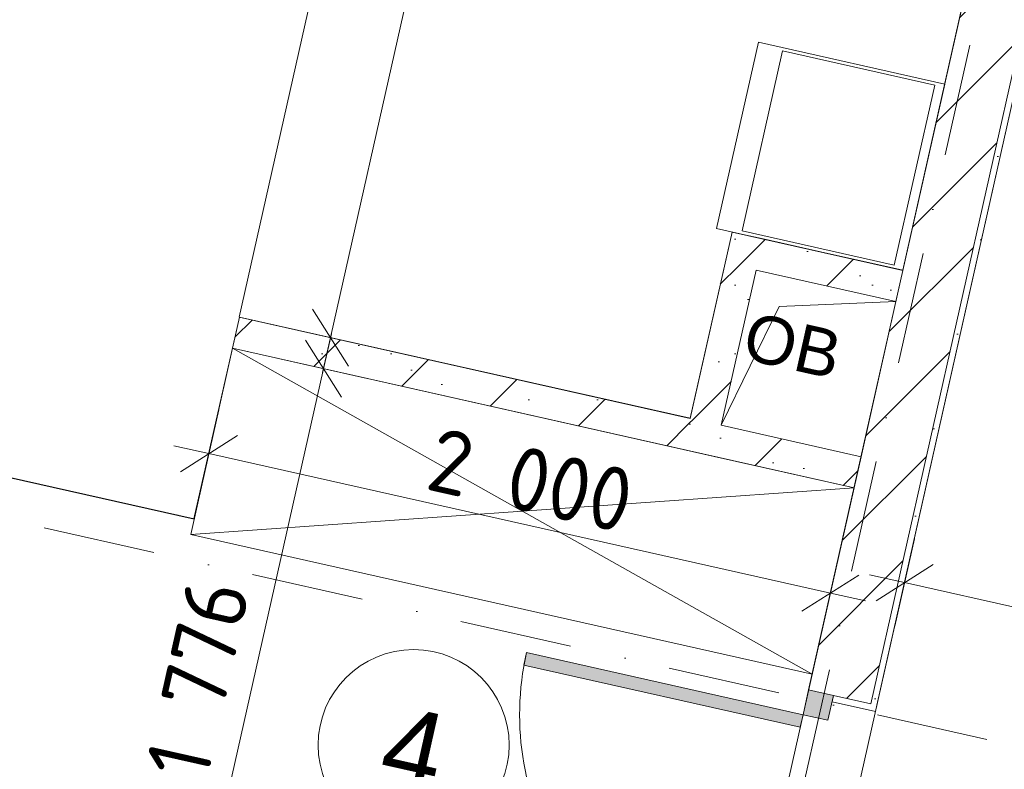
# Model space of a CAD drawing. Header units: millimetres. Extents: x -7213913 to -6937159, y 6128912 to 6404062.
# Tile 155 of 208: x -7197814 to -7194723, y 6175767 to 6178122. Entities that reach past the tile are written whole.
import ezdxf
from ezdxf.enums import TextEntityAlignment as Align

# ---------------------------------------------------------------- set-up
doc = ezdxf.new("R2010")
doc.units = ezdxf.units.MM
doc.header["$MEASUREMENT"] = 0
doc.linetypes.add('Штрихпунктирная', pattern=[670.277762, 352.777767, -176.388884, 0, -141.111112])
for name, color, linetype in [('S - квартира_помещение.АР', 7, 'Continuous'), ('S - МОП.АР', 7, 'Continuous'), ('АР-Мебель_Оборудование_Технология.АР', 7, 'Continuous'), ('АР-Стены_Перегородки_межквартирные_200.АР', 7, 'Continuous'), ('АР-Чертеж-Оси_Осевые размеры.АР', 7, 'Continuous'), ('АР-Чертеж-Размеры.АР', 7, 'Continuous')]:
    doc.layers.add(name, color=color, linetype=linetype)
for name, color, linetype, lineweight in [('S - квартира_помещение.АР_Ном._пера__101', 252, 'Continuous', 0), ('S - квартира_помещение.АР_Ном._пера__2', 8, 'Continuous', 15), ('S - МОП.АР_Ном._пера__2', 8, 'Continuous', 15), ('АР-Мебель_Оборудование_Технология.АР_Ном._пера__101', 252, 'Continuous', 0), ('АР-Стены_Перегородки_межквартирные_200.АР_Ном._пера__1', 7, 'Continuous', 15), ('АР-Чертеж-Оси_Осевые размеры.АР_Ном._пера__120', 7, 'Continuous', 0), ('АР-Чертеж-Размеры.АР_Ном._пера__1', 7, 'Continuous', 0), ('Двери Archicad_Ном._пера__120', 7, 'Continuous', 0), ('ИОС-Шахты и отверстия.АР_Ном._пера__1', 7, 'Continuous', 0), ('Паспорта Зон Archicad_Ном._пера__1', 7, 'Continuous', 0)]:
    doc.layers.add(name, color=color, linetype=linetype, lineweight=lineweight)
doc.styles.add('РЎР“Р•РќР•Р\xa0Р\x98Р\xa0_РЎРўР\x98Р›Р¬_1', font='txt')
doc.styles.add('РЎР“Р•РќР•Р\xa0Р\x98Р\xa0_РЎРўР\x98Р›Р¬_2', font='calibri.ttf')
doc.styles.add('РЎР“Р•РќР•Р\xa0Р\x98Р\xa0_РЎРўР\x98Р›Р¬_3', font='GOST_Common.ttf')
doc.styles.add('РЎР“Р•РќР•Р\xa0Р\x98Р\xa0_РЎРўР\x98Р›Р¬_5', font='GOTHIC.TTF')
doc.styles.add('РЎР“Р•РќР•Р\xa0Р\x98Р\xa0_РЎРўР\x98Р›Р¬_6', font='arial.ttf')
doc.dimstyles.new('СГЕНЕРИР_СТИЛЬ__2', dxfattribs={"dimtxt": 200, "dimasz": 142.5, "dimexe": 0.18, "dimexo": 0.0625, "dimgap": 0, "dimtad": 1, "dimdec": 0, "dimzin": 0, "dimdsep": 46, "dimtxsty": 'РЎР“Р•РќР•Р\xa0Р\x98Р\xa0_РЎРўР\x98Р›Р¬_3', "dimblk": 'ARROWHEAD_6', "dimblk1": 'ARROWHEAD_6', "dimblk2": 'ARROWHEAD_6', "dimcen": 0.09, "dimse1": 1, "dimse2": 1, "dimclrd": 7, "dimclre": 7, "dimclrt": 7, "dimazin": 0, "dimtfac": 1, "dimtdec": 4, "dimtmove": 2, "dimatfit": 3, "dimfxl": 1, "dimtolj": 1, "dimtzin": 0, "dimarcsym": 0})
doc.dimstyles.new('СГЕНЕРИР_СТИЛЬ__3', dxfattribs={"dimtxt": 200, "dimasz": 142.5, "dimexe": 0.18, "dimexo": 0.0625, "dimgap": 0, "dimtad": 1, "dimdec": 0, "dimzin": 0, "dimdsep": 46, "dimtxsty": 'РЎР“Р•РќР•Р\xa0Р\x98Р\xa0_РЎРўР\x98Р›Р¬_3', "dimblk": 'ARROWHEAD_6', "dimblk1": 'ARROWHEAD_6', "dimblk2": 'ARROWHEAD_6', "dimcen": 0.09, "dimse1": 1, "dimse2": 1, "dimclrd": 7, "dimclre": 7, "dimclrt": 7, "dimazin": 0, "dimtfac": 1, "dimtdec": 4, "dimtmove": 0, "dimatfit": 3, "dimfxl": 1, "dimtolj": 1, "dimtzin": 0, "dimarcsym": 0})
pattern_1 = [(45, (-6566190.34, 6563027.8), (-111.369318, 111.369318), [0, -105, 0, -157.5]), (110, (-6565840.34, 6563027.8), (148.001588, 53.868173), [0, -77, 0, -133])]
pattern_2 = [(45, (-6566190.34, 6562677.8), (-127.279217, 127.279217), [])]
pattern_3 = [(45, (-6566190.34, 6562677.8), (-169.70563, 169.70563), []), (90, (-6566360.05, 6562847.5), (-216, 0), [0, -144, 0, -216]), (155, (-6566190.34, 6563017.2), (91.285545, 195.76248), [0, -105.6, 0, -182.4])]

# ---------------------------------------------------------------- blocks, each defined once
blk = doc.blocks.new('Кухня-столовая_1_47_1', base_point=(-7200647.4, 6178181.8))
at = {"layer": 'S - квартира_помещение.АР_Ном._пера__2', "color": 8, "linetype": 'Continuous', "lineweight": 15, "flags": 128}
blk.add_lwpolyline([(-7197266.9, 6176553.8), (-7197123.9, 6177186.5), (-7195708.8, 6176869.2), (-7195577.5, 6177454.5), (-7195040.9, 6177334.2), (-7194511.5, 6179695.1), (-7196754.8, 6180199), (-7196732.9, 6180296.5), (-7199628, 6180946.8), (-7199649.9, 6180849.2), (-7201887.7, 6181351.8), (-7202130.1, 6178198.2), (-7202252.7, 6177877.6), (-7198295.6, 6176988.9), (-7198339.3, 6176794.7)], close=True, dxfattribs=at)
at = {"layer": 'Паспорта Зон Archicad_Ном._пера__1', "color": 7, "lineweight": 0, "style": 'РЎР“Р•РќР•Р\xa0Р\x98Р\xa0_РЎРўР\x98Р›Р¬_1'}
blk.add_attdef('ROOM_NUMBER', text='', height=250, rotation=347.3417, dxfattribs=at).set_placement((-7200354.6, 6178831.4), align=Align.MIDDLE_CENTER)
at = {"layer": 'Паспорта Зон Archicad_Ном._пера__1', "color": 7, "lineweight": 0, "style": 'РЎР“Р•РќР•Р\xa0Р\x98Р\xa0_РЎРўР\x98Р›Р¬_2'}
blk.add_attdef('ROOM_AREA', text='', height=200, rotation=347.3417, dxfattribs=at).set_placement((-7198260.6, 6177144.9), align=Align.MIDDLE_RIGHT)
blk = doc.blocks.new('Холл_4_50_1', base_point=(-7196892.9, 6176026.1))
at = {"layer": 'S - квартира_помещение.АР_Ном._пера__2', "color": 8, "linetype": 'Continuous', "lineweight": 15, "flags": 128}
blk.add_lwpolyline([(-7198608.1, 6175597.7), (-7196364, 6175093.7), (-7195583.4, 6174918.4), (-7195194.3, 6176651), (-7195730.9, 6176771.5), (-7197145.6, 6177089.3), (-7197266.3, 6176552.7), (-7198339.5, 6176793.7)], close=True, dxfattribs=at)
at = {"layer": 'Паспорта Зон Archicad_Ном._пера__1', "color": 7, "linetype": 'Continuous', "lineweight": 0}
blk.add_circle((-7196577.2, 6175842.7), 300, dxfattribs=at)
at = {"layer": 'Паспорта Зон Archicad_Ном._пера__1', "color": 7, "lineweight": 0, "style": 'РЎР“Р•РќР•Р\xa0Р\x98Р\xa0_РЎРўР\x98Р›Р¬_1'}
blk.add_attdef('ROOM_NUMBER', text='', height=250, rotation=347.3417, dxfattribs=at).set_placement((-7196577.2, 6175829.4), align=Align.MIDDLE_CENTER)
at = {"layer": 'Паспорта Зон Archicad_Ном._пера__1', "color": 7, "lineweight": 0, "style": 'РЎР“Р•РќР•Р\xa0Р\x98Р\xa0_РЎРўР\x98Р›Р¬_2'}
blk.add_attdef('ROOM_AREA', text='', height=200, rotation=347.3417, dxfattribs=at).set_placement((-7196103.5, 6175199.1), align=Align.MIDDLE_RIGHT)
blk = doc.blocks.new('Секция с Духовкой и Варочной Панелью 23[3]_1', base_point=(-7195494.8, 6178050.9))
at = {"layer": 'АР-Мебель_Оборудование_Технология.АР_Ном._пера__101', "color": 252, "linetype": 'Continuous', "lineweight": 0}
for p, q in [((-7195494.8, 6178050.9), (-7195626.3, 6177465.5)), ((-7195494.8, 6178050.9), (-7194909.4, 6177919.4)), ((-7194909.4, 6177919.4), (-7195040.9, 6177334)), ((-7195626.3, 6177465.5), (-7195040.9, 6177334))]:
    blk.add_line(p, q, dxfattribs=at)
at = {"layer": 'АР-Мебель_Оборудование_Технология.АР_Ном._пера__101', "color": 252, "linetype": 'Continuous', "lineweight": 0, "flags": 128}
blk.add_lwpolyline([(-7195419, 6178023.6), (-7195546.1, 6177457.7), (-7195068, 6177350.3), (-7194940.9, 6177916.2)], close=True, dxfattribs=at)
blk = doc.blocks.new('Символ Проема в Полу 21[134]_1', base_point=(-7195611.4, 6176847.2))
at = {"layer": 'ИОС-Шахты и отверстия.АР_Ном._пера__1', "color": 7, "linetype": 'Continuous', "lineweight": 0, "flags": 128}
for points in [[(-7195611.4, 6176847.2), (-7195501.9, 6177335.1), (-7195062.8, 6177236.4), (-7195429.4, 6177220.5)], [(-7195429.4, 6177220.5), (-7195062.8, 6177236.4), (-7195172.4, 6176748.6), (-7195611.4, 6176847.2)]]:
    blk.add_lwpolyline(points, close=True, dxfattribs=at)
at = {"layer": 'ИОС-Шахты и отверстия.АР_Ном._пера__1', "color": 7, "linetype": 'Continuous', "lineweight": 0, "insert": (-7195357.1, 6176969.3), "char_height": 150, "attachment_point": 8, "rotation": 347.3417, "style": 'РЎР“Р•РќР•Р\xa0Р\x98Р\xa0_РЎРўР\x98Р›Р¬_6'}
blk.add_mtext('\\A1;{\\pqc;\\pt0;\\fArial|b0|i0|c204|p0;\\c739502;\\W1.000000;ОВ\\fArial|b0|i0|c204|p0;\\W1.000000;\\A1{\\H.66x;\\S^  ;}\\fArial|b0|i0|c204|p0;\\W1.000000;\\fArial|b0|i0|c204|p0;\\W1.000000;\\A1{\\H.66x;\\S^  ;}\\fArial|b0|i0|c204|p0;\\W1.000000;\\fArial|b0|i0|c204|p0;\\W1.000000;\\A1{\\H.66x;\\S^  ;}}', dxfattribs=at)
blk = doc.blocks.new('Коридор_6_62_1', base_point=(-7195826.8, 6165690.8))
at = {"layer": 'S - МОП.АР_Ном._пера__2', "color": 8, "linetype": 'Continuous', "lineweight": 15, "flags": 128}
blk.add_lwpolyline([(-7197544.7, 6165182), (-7194510.3, 6164500.5), (-7194115.8, 6166256.9), (-7195628.1, 6166596.6), (-7194701.2, 6170723.6), (-7193138.8, 6177680.3), (-7194660.9, 6178022.2)], close=True, dxfattribs=at)
at = {"layer": 'Паспорта Зон Archicad_Ном._пера__1', "color": 7, "lineweight": 0, "style": 'РЎР“Р•РќР•Р\xa0Р\x98Р\xa0_РЎРўР\x98Р›Р¬_3'}
blk.add_attdef('ROOM_NUMBER', text='', height=350, rotation=347.3417, dxfattribs=at).set_placement((-7194567.4, 6175393.1), align=Align.MIDDLE_CENTER)
at = {"layer": 'Паспорта Зон Archicad_Ном._пера__1', "color": 7, "lineweight": 0, "style": 'РЎР“Р•РќР•Р\xa0Р\x98Р\xa0_РЎРўР\x98Р›Р¬_2'}
blk.add_attdef('ROOM_AREA', text='', height=200, rotation=347.3417, dxfattribs=at).set_placement((-7194326.1, 6174796.2), align=Align.MIDDLE_RIGHT)
blk = doc.blocks.new('Металлическая Дверь 23[29]_1', base_point=(-6566190.3, 6562677.8))
at = {"layer": 'Двери Archicad_Ном._пера__120', "linetype": 'Continuous', "lineweight": 0, "true_color": 0xffffff}
for points in [[(-7196222.8, 6176133.1), (-7196231.6, 6176094), (-7195363.2, 6175899), (-7195354.4, 6175938)], [(-7195258.8, 6175998.5), (-7195336.9, 6176016.1), (-7195354.4, 6175938), (-7195315.4, 6175929.3), (-7195276.4, 6175920.5)], [(-7195471.4, 6175052.1), (-7195510.4, 6175060.9), (-7195549.5, 6175069.7), (-7195567, 6174991.6), (-7195488.9, 6174974.1)]]:
    blk.add_hatch(color=7, dxfattribs=at).paths.add_polyline_path(points)
at = {"layer": 'Двери Archicad_Ном._пера__120', "color": 7, "linetype": 'Continuous', "lineweight": 0}
for p, q in [((-7196231.6, 6176094), (-7196222.8, 6176133.1)), ((-7196222.8, 6176133.1), (-7195354.4, 6175938)), ((-7195363.2, 6175899), (-7196231.6, 6176094)), ((-7195336.9, 6176016.1), (-7195354.4, 6175938)), ((-7195258.8, 6175998.5), (-7195336.9, 6176016.1)), ((-7195336.9, 6176016.1), (-7195258.8, 6175998.5)), ((-7195336.9, 6176016.1), (-7195258.8, 6175998.5)), ((-7195276.4, 6175920.5), (-7195258.8, 6175998.5)), ((-7195263.2, 6175979), (-7195126.6, 6175948.4)), ((-7195122.3, 6175967.9), (-7195126.6, 6175948.4)), ((-7195354.4, 6175938), (-7195363.2, 6175899)), ((-7195354.4, 6175938), (-7195315.4, 6175929.3)), ((-7195315.4, 6175929.3), (-7195276.4, 6175920.5)), ((-7195549.5, 6175069.7), (-7195567, 6174991.6)), ((-7195510.4, 6175060.9), (-7195549.5, 6175069.7)), ((-7195471.4, 6175052.1), (-7195510.4, 6175060.9)), ((-7195488.9, 6174974.1), (-7195471.4, 6175052.1)), ((-7195567, 6174991.6), (-7195488.9, 6174974.1)), ((-7195567, 6174991.6), (-7195488.9, 6174974.1)), ((-7195567, 6174991.6), (-7195488.9, 6174974.1)), ((-7195484.6, 6174993.6), (-7195348, 6174962.9)), ((-7195352.3, 6174943.4), (-7195348, 6174962.9))]:
    blk.add_line(p, q, dxfattribs=at)
blk.add_arc((-7195354.4, 6175938), 890, 167.3417, 257.3417, dxfattribs=at)
blk = doc.blocks.new('Стена_83_1', base_point=(-7194510.7, 6179694.9))
at = {"layer": 'АР-Стены_Перегородки_межквартирные_200.АР', "linetype": 'Continuous', "lineweight": 0, "true_color": 0x000000}
h = blk.add_hatch(dxfattribs=at)
h.set_pattern_fill('БЛОКИ_БЕТОННЫЕ_ЭФФЕКТИВН_78', color=18, style=0, pattern_type=2)
h.set_pattern_definition(pattern_2)
h.paths.add_polyline_path([(-7194827.3, 6178285.1), (-7194871.1, 6178089.9), (-7194676, 6178046.1), (-7194632.2, 6178241.2)])
h = blk.add_hatch(dxfattribs=at)
h.set_pattern_fill('БЛОКИ_БЕТОННЫЕ_ЭФФЕКТИВН_78', color=18, style=0, pattern_type=2)
h.set_pattern_definition(pattern_2)
h.paths.add_polyline_path([(-7194871.1, 6178089.9), (-7195336.9, 6176016.1), (-7195258.8, 6175998.5), (-7195141.8, 6175972.3), (-7194676, 6178046.1)])
h = blk.add_hatch(dxfattribs=at)
h.set_pattern_fill('ШТУКАТУРКА__ГИПС_01_0001', color=18, style=0, pattern_type=2)
h.set_pattern_definition(pattern_1)
h.paths.add_polyline_path([(-7194680.4, 6178026.6), (-7195141.8, 6175972.3), (-7195122.3, 6175967.9), (-7194660.9, 6178022.2)])
h = blk.add_hatch(dxfattribs=at)
h.set_pattern_fill('ШТУКАТУРКА__ГИПС_01_0001', color=18, style=0, pattern_type=2)
h.set_pattern_definition(pattern_1)
h.paths.add_polyline_path([(-7195126.6, 6175948.4), (-7195122.3, 6175967.9), (-7195141.8, 6175972.3), (-7195258.8, 6175998.5), (-7195263.2, 6175979)])
at = {"layer": 'АР-Стены_Перегородки_межквартирные_200.АР_Ном._пера__1', "color": 7, "linetype": 'Continuous', "lineweight": 15}
for p, q in [((-7195141.8, 6175972.3), (-7194676, 6178046.1)), ((-7195336.9, 6176016.1), (-7195258.8, 6175998.5)), ((-7195141.8, 6175972.3), (-7195258.8, 6175998.5))]:
    blk.add_line(p, q, dxfattribs=at)
at = {"layer": 'АР-Стены_Перегородки_межквартирные_200.АР_Ном._пера__1', "color": 7, "linetype": 'Continuous', "lineweight": 0}
for p, q in [((-7195258.8, 6175998.5), (-7195263.2, 6175979)), ((-7195263.2, 6175979), (-7195126.6, 6175948.4)), ((-7195122.3, 6175967.9), (-7195126.6, 6175948.4))]:
    blk.add_line(p, q, dxfattribs=at)
at = {"layer": 'АР-Стены_Перегородки_межквартирные_200.АР_Ном._пера__1', "color": 7, "linetype": 'Continuous', "lineweight": 15, "flags": 128}
blk.add_lwpolyline([(-7194510.7, 6179694.9), (-7195336.9, 6176016.1)], dxfattribs=at)
at = {"layer": 'АР-Стены_Перегородки_межквартирные_200.АР_Ном._пера__1', "color": 7, "linetype": 'Continuous', "lineweight": 0, "flags": 128}
blk.add_lwpolyline([(-7195122.3, 6175967.9), (-7194660.9, 6178022.2)], dxfattribs=at)
at = {"layer": 'Двери Archicad_Ном._пера__120', "color": 7, "linetype": 'Continuous', "lineweight": 0}
blk.add_blockref('Металлическая Дверь 23[29]_1', (-6566190.3, 6562677.8), dxfattribs=at)
blk = doc.blocks.new('Стена_85_1', base_point=(-7195599.4, 6177357))
at = {"layer": 'АР-Стены_Перегородки_межквартирные_200.АР', "linetype": 'Continuous', "lineweight": 0, "true_color": 0x000000}
h = blk.add_hatch(dxfattribs=at)
h.set_pattern_fill('БУТ__50__0001', color=18, style=0, pattern_type=2)
h.set_pattern_definition(pattern_3)
h.paths.add_polyline_path([(-7195577.5, 6177454.5), (-7195599.4, 6177357), (-7195501.9, 6177335.1)])
h = blk.add_hatch(dxfattribs=at)
h.set_pattern_fill('БУТ__50__0001', color=18, style=0, pattern_type=2)
h.set_pattern_definition(pattern_3)
h.paths.add_polyline_path([(-7195577.5, 6177454.5), (-7195501.9, 6177335.1), (-7195480, 6177432.6)])
h = blk.add_hatch(dxfattribs=at)
h.set_pattern_fill('БУТ__50__0001', color=18, style=0, pattern_type=2)
h.set_pattern_definition(pattern_3)
h.paths.add_polyline_path([(-7195611.4, 6176847.2), (-7195501.9, 6177335.1), (-7195599.4, 6177357), (-7195709, 6176869.1)])
h = blk.add_hatch(dxfattribs=at)
h.set_pattern_fill('БУТ__50__0001', color=18, style=0, pattern_type=2)
h.set_pattern_definition(pattern_3)
h.paths.add_polyline_path([(-7195709, 6176869.1), (-7195730.9, 6176771.5), (-7195611.4, 6176847.2)])
h = blk.add_hatch(dxfattribs=at)
h.set_pattern_fill('БУТ__50__0001', color=18, style=0, pattern_type=2)
h.set_pattern_definition(pattern_3)
h.paths.add_polyline_path([(-7195730.9, 6176771.5), (-7195633.3, 6176749.6), (-7195611.4, 6176847.2)])
at = {"layer": 'АР-Стены_Перегородки_межквартирные_200.АР_Ном._пера__1', "color": 7, "linetype": 'Continuous', "lineweight": 15, "flags": 128}
for points in [[(-7195577.5, 6177454.5), (-7195709, 6176869.1)], [(-7195577.5, 6177454.5), (-7195480, 6177432.6)], [(-7195611.4, 6176847.2), (-7195501.9, 6177335.1)], [(-7195730.9, 6176771.5), (-7195633.3, 6176749.6)]]:
    blk.add_lwpolyline(points, dxfattribs=at)
blk = doc.blocks.new('Стена_103_1', base_point=(-7195730.9, 6176771.5))
at = {"layer": 'АР-Стены_Перегородки_межквартирные_200.АР', "linetype": 'Continuous', "lineweight": 0, "true_color": 0x000000}
h = blk.add_hatch(dxfattribs=at)
h.set_pattern_fill('БУТ__50__0001', color=18, style=0, pattern_type=2)
h.set_pattern_definition(pattern_3)
h.paths.add_polyline_path([(-7195611.4, 6176847.2), (-7195633.3, 6176749.6), (-7195194.3, 6176651), (-7195172.4, 6176748.6)])
at = {"layer": 'АР-Стены_Перегородки_межквартирные_200.АР_Ном._пера__1', "color": 7, "linetype": 'Continuous', "lineweight": 15, "flags": 128}
for points in [[(-7195172.4, 6176748.6), (-7195611.4, 6176847.2)], [(-7195633.3, 6176749.6), (-7195194.3, 6176651)], [(-7195194.3, 6176651), (-7195172.4, 6176748.6)]]:
    blk.add_lwpolyline(points, dxfattribs=at)
blk = doc.blocks.new('Стена_104_1', base_point=(-7195730.9, 6176771.5))
at = {"layer": 'АР-Стены_Перегородки_межквартирные_200.АР', "linetype": 'Continuous', "lineweight": 0, "true_color": 0x000000}
h = blk.add_hatch(dxfattribs=at)
h.set_pattern_fill('БУТ__50__0001', color=18, style=0, pattern_type=2)
h.set_pattern_definition(pattern_3)
h.paths.add_polyline_path([(-7195709, 6176869.1), (-7197123.7, 6177186.9), (-7197145.6, 6177089.3), (-7195730.9, 6176771.5)])
at = {"layer": 'АР-Стены_Перегородки_межквартирные_200.АР_Ном._пера__1', "color": 7, "linetype": 'Continuous', "lineweight": 15, "flags": 128}
for points in [[(-7197123.7, 6177186.9), (-7197145.6, 6177089.3)], [(-7195709, 6176869.1), (-7197123.7, 6177186.9)], [(-7197145.6, 6177089.3), (-7195730.9, 6176771.5)]]:
    blk.add_lwpolyline(points, dxfattribs=at)
blk = doc.blocks.new('Стена_133_1', base_point=(-7195599.4, 6177357))
at = {"layer": 'АР-Стены_Перегородки_межквартирные_200.АР', "linetype": 'Continuous', "lineweight": 0, "true_color": 0x000000}
h = blk.add_hatch(dxfattribs=at)
h.set_pattern_fill('БУТ__50__0001', color=18, style=0, pattern_type=2)
h.set_pattern_definition(pattern_3)
h.paths.add_polyline_path([(-7195501.9, 6177335.1), (-7195062.8, 6177236.4), (-7195040.9, 6177334), (-7195480, 6177432.6)])
at = {"layer": 'АР-Стены_Перегородки_межквартирные_200.АР_Ном._пера__1', "color": 7, "linetype": 'Continuous', "lineweight": 15, "flags": 128}
for points in [[(-7195040.9, 6177334), (-7195480, 6177432.6)], [(-7195501.9, 6177335.1), (-7195062.8, 6177236.4)], [(-7195062.8, 6177236.4), (-7195040.9, 6177334)]]:
    blk.add_lwpolyline(points, dxfattribs=at)
blk = doc.blocks.new('Стена_222_1', base_point=(-7198339.5, 6176793.7))
at = {"layer": 'АР-Стены_Перегородки_межквартирные_200.АР', "linetype": 'Continuous', "lineweight": 0, "true_color": 0x000000}
h = blk.add_hatch(dxfattribs=at)
h.set_pattern_fill('КИРПИЧ_01_0001', color=18, style=0, pattern_type=2)
h.set_pattern_definition([(45, (-6566190.34, 6562677.8), (-159.099026, 159.099026), []), (45, (-6566243.37, 6562730.83), (-159.099026, 159.099026), [])])
h.paths.add_polyline_path([(-7198339.5, 6176793.7), (-7197266.2, 6176552.6), (-7197265.9, 6176553.6), (-7198339.3, 6176794.7)])
at = {"layer": 'АР-Стены_Перегородки_межквартирные_200.АР_Ном._пера__1', "color": 7, "linetype": 'Continuous', "lineweight": 5, "flags": 128}
for points in [[(-7198339.3, 6176794.7), (-7198339.5, 6176793.7)], [(-7198339.5, 6176793.7), (-7197266.2, 6176552.6)], [(-7197265.9, 6176553.6), (-7198339.3, 6176794.7)], [(-7197266.2, 6176552.6), (-7197265.9, 6176553.6)]]:
    blk.add_lwpolyline(points, dxfattribs=at)
blk = doc.blocks.new('Гардероб Нестандартный 23[167]_1', base_point=(-7195194.3, 6176651))
at = {"layer": 'АР-Мебель_Оборудование_Технология.АР_Ном._пера__101', "color": 252, "linetype": 'Continuous', "lineweight": 0}
for p, q in [((-7197145.6, 6177089.3), (-7195325.8, 6176065.6)), ((-7195194.3, 6176651), (-7197277.1, 6176503.9))]:
    blk.add_line(p, q, dxfattribs=at)
at = {"layer": 'АР-Мебель_Оборудование_Технология.АР_Ном._пера__101', "color": 252, "linetype": 'Continuous', "lineweight": 0, "flags": 128}
blk.add_lwpolyline([(-7195194.3, 6176651), (-7197145.6, 6177089.3), (-7197277.1, 6176503.9), (-7195325.8, 6176065.6)], close=True, dxfattribs=at)
blk = doc.blocks.new('*D1025', base_point=(-6566190.3, 6562677.8))
at = {"layer": 'АР-Чертеж-Размеры.АР_Ном._пера__1', "color": 7, "linetype": 'Continuous', "lineweight": 0, "transparency": 16777216}
for p, q in [((-7195066.5, 6176215.9), (-7195004.9, 6176490.3)), ((-7194946.1, 6176409.8), (-7195125.3, 6176296.3)), ((-7195145.5, 6176377.7), (-7195035.7, 6176353.1)), ((-7195035.7, 6176353.1), (-7193513.6, 6176011.2)), ((-7193544.5, 6175874), (-7193482.8, 6176148.4)), ((-7193603.3, 6175954.5), (-7193424, 6176068)), ((-7193513.6, 6176011.2), (-7193403.9, 6175986.6))]:
    blk.add_line(p, q, dxfattribs=at)
at = {"layer": 'АР-Чертеж-Размеры.АР_Ном._пера__1', "color": 7, "lineweight": 0, "transparency": 16777216, "insert": (-7194556.4, 6176286.4), "char_height": 200, "attachment_point": 7, "rotation": 347.3417, "style": 'РЎР“Р•РќР•Р\xa0Р\x98Р\xa0_РЎРўР\x98Р›Р¬_3'}
blk.add_mtext('\\A1;{\\pql;\\fGOST Common|b0|i0|c204|p0;\\W1.000000;1\xa0560}', dxfattribs=at)
blk = doc.blocks.new('ARROWHEAD_6')
at = {"color": 0, "linetype": 'Continuous', "lineweight": 0}
for p, q in [((-0.5, -0.5), (0.5, 0.5)), ((0, 0), (-1, 0))]:
    blk.add_line(p, q, dxfattribs=at)
blk = doc.blocks.new('*D1097', base_point=(-6566190.3, 6562677.8))
at = {"layer": 'АР-Чертеж-Размеры.АР_Ном._пера__1', "color": 7, "linetype": 'Continuous', "lineweight": 0, "transparency": 16777216}
for p, q in [((-7197250.8, 6176621.1), (-7197189.1, 6176895.5)), ((-7197130.4, 6176815.1), (-7197309.6, 6176701.6)), ((-7197329.7, 6176783), (-7197220, 6176758.3)), ((-7197220, 6176758.3), (-7195268.6, 6176320.1)), ((-7195299.4, 6176182.9), (-7195237.8, 6176457.3)), ((-7195358.2, 6176263.3), (-7195179, 6176376.8)), ((-7195268.6, 6176320.1), (-7195158.9, 6176295.4))]:
    blk.add_line(p, q, dxfattribs=at)
at = {"layer": 'АР-Чертеж-Размеры.АР_Ном._пера__1', "color": 7, "lineweight": 0, "transparency": 16777216, "insert": (-7196545.7, 6176647.9), "char_height": 200, "attachment_point": 7, "rotation": 347.3417, "style": 'РЎР“Р•РќР•Р\xa0Р\x98Р\xa0_РЎРўР\x98Р›Р¬_3'}
blk.add_mtext('\\A1;{\\pql;\\fGOST Common|b0|i0|c204|p0;\\W1.000000;2\xa0000}', dxfattribs=at)
blk = doc.blocks.new('*D1098', base_point=(-6566190.3, 6562677.8))
at = {"layer": 'АР-Чертеж-Размеры.АР_Ном._пера__1', "color": 7, "linetype": 'Continuous', "lineweight": 0, "transparency": 16777216}
for p, q in [((-7196119.7, 6179979.4), (-7196233.2, 6180158.7)), ((-7196151.8, 6180178.8), (-7196176.5, 6180069.1)), ((-7196313.7, 6180099.9), (-7196039.3, 6180038.2)), ((-7196176.5, 6180069.1), (-7196838.2, 6177122.7)), ((-7196895, 6177212.3), (-7196781.5, 6177033.1)), ((-7196975.4, 6177153.5), (-7196701, 6177091.9)), ((-7196838.2, 6177122.7), (-7196862.9, 6177013))]:
    blk.add_line(p, q, dxfattribs=at)
at = {"layer": 'АР-Чертеж-Размеры.АР_Ном._пера__1', "color": 7, "lineweight": 0, "transparency": 16777216, "insert": (-7196616.1, 6178294.5), "char_height": 200, "attachment_point": 7, "rotation": 77.3417, "style": 'РЎР“Р•РќР•Р\xa0Р\x98Р\xa0_РЎРўР\x98Р›Р¬_3'}
blk.add_mtext('\\A1;{\\pql;\\fGOST Common|b0|i0|c204|p0;\\W1.000000;3\xa0020}', dxfattribs=at)
blk = doc.blocks.new('*D1099', base_point=(-6566190.3, 6562677.8))
at = {"layer": 'АР-Чертеж-Размеры.АР_Ном._пера__1', "color": 7, "linetype": 'Continuous', "lineweight": 0, "transparency": 16777216}
for p, q in [((-7196835.5, 6177134.9), (-7196860.1, 6177025.2)), ((-7196803.4, 6176935.6), (-7196916.9, 6177114.8)), ((-7196997.3, 6177056), (-7196722.9, 6176994.3)), ((-7196860.1, 6177025.2), (-7197249.3, 6175292.6)), ((-7197306, 6175382.2), (-7197192.5, 6175202.9)), ((-7197386.5, 6175323.4), (-7197112.1, 6175261.7)), ((-7197249.3, 6175292.6), (-7197273.9, 6175182.8))]:
    blk.add_line(p, q, dxfattribs=at)
at = {"layer": 'АР-Чертеж-Размеры.АР_Ном._пера__1', "color": 7, "lineweight": 0, "transparency": 16777216, "insert": (-7197225.7, 6175727.4), "char_height": 200, "attachment_point": 7, "rotation": 77.3417, "style": 'РЎР“Р•РќР•Р\xa0Р\x98Р\xa0_РЎРўР\x98Р›Р¬_3'}
blk.add_mtext('\\A1;{\\pql;\\fGOST Common|b0|i0|c204|p0;\\W1.000000;1\xa0776}', dxfattribs=at)
blk = doc.blocks.new('Стандартный Маркер Сетки[192]_1', base_point=(-7209178.4, 6179094.6))
at = {"layer": 'АР-Чертеж-Оси_Осевые размеры.АР_Ном._пера__120', "color": 7, "linetype": 'Штрихпунктирная', "lineweight": 0}
blk.add_line((-7208202.8, 6178875.5), (-7184083.8, 6173458.5), dxfattribs=at)
at = {"layer": 'АР-Чертеж-Оси_Осевые размеры.АР_Ном._пера__120', "color": 7, "lineweight": 0, "style": 'РЎР“Р•РќР•Р\xa0Р\x98Р\xa0_РЎРўР\x98Р›Р¬_5'}
blk.add_attdef('AC_MarkerText_1', text='', height=350, rotation=347.3417, dxfattribs=at).set_placement((-7209596.4, 6179385.2), align=Align.TOP_CENTER)
blk = doc.blocks.new('Стандартный Маркер Сетки[216]_1', base_point=(-7209178.4, 6179094.6))
at = {"layer": 'АР-Чертеж-Оси_Осевые размеры.АР_Ном._пера__120', "color": 7, "linetype": 'Штрихпунктирная', "lineweight": 0}
blk.add_line((-7208202.8, 6178875.5), (-7184083.8, 6173458.5), dxfattribs=at)
at = {"layer": 'АР-Чертеж-Оси_Осевые размеры.АР_Ном._пера__120', "color": 7, "lineweight": 0, "style": 'РЎР“Р•РќР•Р\xa0Р\x98Р\xa0_РЎРўР\x98Р›Р¬_5'}
blk.add_attdef('AC_MarkerText_1', text='', height=350, rotation=347.3417, dxfattribs=at).set_placement((-7209596.4, 6179385.2), align=Align.TOP_CENTER)
blk = doc.blocks.new('Стандартный Маркер Сетки[226]_1', base_point=(-7189470, 6201910.2))
at = {"layer": 'АР-Чертеж-Оси_Осевые размеры.АР_Ном._пера__120', "color": 7, "linetype": 'Штрихпунктирная', "lineweight": 0}
blk.add_line((-7189689.1, 6200934.5), (-7204461.2, 6135162.5), dxfattribs=at)
at = {"layer": 'АР-Чертеж-Оси_Осевые размеры.АР_Ном._пера__120', "color": 7, "lineweight": 0, "style": 'РЎР“Р•РќР•Р\xa0Р\x98Р\xa0_РЎРўР\x98Р›Р¬_5'}
blk.add_attdef('AC_MarkerText_1', text='', height=350, rotation=347.3417, dxfattribs=at).set_placement((-7204719.9, 6133880.1), align=Align.TOP_CENTER)

msp = doc.modelspace()

# ---------------------------------------------------------------- linework, layer by layer
at = {"layer": 'S - квартира_помещение.АР', "color": 254, "linetype": 'Continuous', "lineweight": 0, "true_color": 0xffe1c4, "flags": 128}
msp.add_lwpolyline([(-7197266.9, 6176553.8), (-7197123.9, 6177186.5), (-7195708.8, 6176869.2), (-7195577.5, 6177454.5), (-7195040.9, 6177334.2), (-7194511.5, 6179695.1), (-7196754.8, 6180199), (-7196732.9, 6180296.5), (-7199628, 6180946.8), (-7199649.9, 6180849.2), (-7201887.7, 6181351.8), (-7202130.1, 6178198.2), (-7202252.7, 6177877.6), (-7198295.6, 6176988.9), (-7198339.3, 6176794.7)], close=True, dxfattribs=at)
at = {"layer": 'S - квартира_помещение.АР', "color": 254, "linetype": 'Continuous', "lineweight": 0, "true_color": 0xd8d8d8, "flags": 128}
msp.add_lwpolyline([(-7198608.1, 6175597.7), (-7196364, 6175093.7), (-7195583.4, 6174918.4), (-7195194.3, 6176651), (-7195730.9, 6176771.5), (-7197145.6, 6177089.3), (-7197266.3, 6176552.7), (-7198339.5, 6176793.7)], close=True, dxfattribs=at)
at = {"layer": 'S - квартира_помещение.АР_Ном._пера__101', "color": 252, "linetype": 'Continuous', "lineweight": 0, "flags": 128}
msp.add_lwpolyline([(-7195040.9, 6177334), (-7194510.7, 6179694.9), (-7196462.1, 6180133.8), (-7197124.7, 6177187.1), (-7195709, 6176869.1), (-7195577.5, 6177454.5)], close=True, dxfattribs=at)
at = {"layer": 'S - МОП.АР', "color": 254, "linetype": 'Continuous', "lineweight": 0, "true_color": 0xdadada, "flags": 128}
msp.add_lwpolyline([(-7197544.7, 6165182), (-7194510.3, 6164500.5), (-7194115.8, 6166256.9), (-7195628.1, 6166596.6), (-7194701.2, 6170723.6), (-7193138.8, 6177680.3), (-7194660.9, 6178022.2)], close=True, dxfattribs=at)

# ---------------------------------------------------------------- block references
at = {"layer": 'S - квартира_помещение.АР', "color": 7, "linetype": 'Continuous', "lineweight": 0}
msp.add_blockref('Кухня-столовая_1_47_1', (-7200647.4, 6178181.8), dxfattribs=at)
ref = msp.add_blockref('Холл_4_50_1', (-7196892.9, 6176026.1), dxfattribs=at)
ref.add_attrib('ROOM_NUMBER', '4', dxfattribs={"layer": 'Паспорта Зон Archicad_Ном._пера__1', "color": 7, "lineweight": 0, "height": 250, "rotation": 347.3417, "style": 'РЎР“Р•РќР•Р\xa0Р\x98Р\xa0_РЎРўР\x98Р›Р¬_1'}).set_placement((-7196577.2, 6175829.4), align=Align.MIDDLE_CENTER)
at = {"layer": 'S - МОП.АР', "color": 7, "linetype": 'Continuous', "lineweight": 0}
msp.add_blockref('Коридор_6_62_1', (-7195826.8, 6165690.8), dxfattribs=at)
at = {"layer": 'АР-Мебель_Оборудование_Технология.АР', "color": 252, "linetype": 'Continuous', "lineweight": 0}
for name, p in [('Секция с Духовкой и Варочной Панелью 23[3]_1', (-7195494.8, 6178050.9)), ('Гардероб Нестандартный 23[167]_1', (-7195194.3, 6176651))]:
    msp.add_blockref(name, p, dxfattribs=at)
at = {"layer": 'АР-Стены_Перегородки_межквартирные_200.АР', "color": 7, "lineweight": 0}
for name, p in [('Стена_83_1', (-7194510.7, 6179694.9)), ('Стена_85_1', (-7195599.4, 6177357)), ('Стена_133_1', (-7195599.4, 6177357)), ('Стена_104_1', (-7195730.9, 6176771.5)), ('Стена_103_1', (-7195730.9, 6176771.5)), ('Стена_222_1', (-7198339.5, 6176793.7))]:
    msp.add_blockref(name, p, dxfattribs=at)
at = {"layer": 'АР-Чертеж-Оси_Осевые размеры.АР', "color": 8, "linetype": 'Continuous', "lineweight": 15}
for name, p in [('Стандартный Маркер Сетки[226]_1', (-7189470, 6201910.2)), ('Стандартный Маркер Сетки[192]_1', (-7209178.4, 6179094.6)), ('Стандартный Маркер Сетки[216]_1', (-7209178.4, 6179094.6))]:
    msp.add_blockref(name, p, dxfattribs=at)
at = {"layer": 'ИОС-Шахты и отверстия.АР_Ном._пера__1', "color": 7, "linetype": 'Continuous', "lineweight": 0}
msp.add_blockref('Символ Проема в Полу 21[134]_1', (-7195611.4, 6176847.2), dxfattribs=at)

# ---------------------------------------------------------------- dimensions: what is measured, and where the dimension line sits
at = {"layer": 'АР-Чертеж-Размеры.АР', "color": 7, "linetype": 'Continuous', "lineweight": 0}
for base, p1, p2, angle, dimstyle, picture, middle, turn in [((-7196838.2, 6177122.7), (-7196754.8, 6180198.9), (-7196416.4, 6177028), 257.3417, 'СГЕНЕРИР_СТИЛЬ__3', '*D1098', (-7196638.4, 6178651.1), 77.3417), ((-7193513.6, 6176011.2), (-7194854.3, 6177160.9), (-7193173.8, 6177524.3), 347.3417, 'СГЕНЕРИР_СТИЛЬ__3', '*D1025', (-7194199.8, 6176308.8), 347.3417), ((-7195268.6, 6176320.1), (-7197145.6, 6177089.3), (-7195194.3, 6176651), 347.3417, 'СГЕНЕРИР_СТИЛЬ__3', '*D1097', (-7196189.1, 6176670.3), 347.3417), ((-7197249.3, 6175292.6), (-7195194.3, 6176651), (-7195583.4, 6174918.4), 257.3417, 'СГЕНЕРИР_СТИЛЬ__2', '*D1099', (-7197248.1, 6176084.1), 77.3417)]:
    dim = msp.add_linear_dim(base=base, p1=p1, p2=p2, angle=angle, dimstyle=dimstyle, dxfattribs=at)
    dim.commit()
    dim.dimension.update_dxf_attribs({"geometry": picture, "text_midpoint": middle, "dimtype": 160, "text_rotation": turn})

doc.saveas('drawing.dxf')
